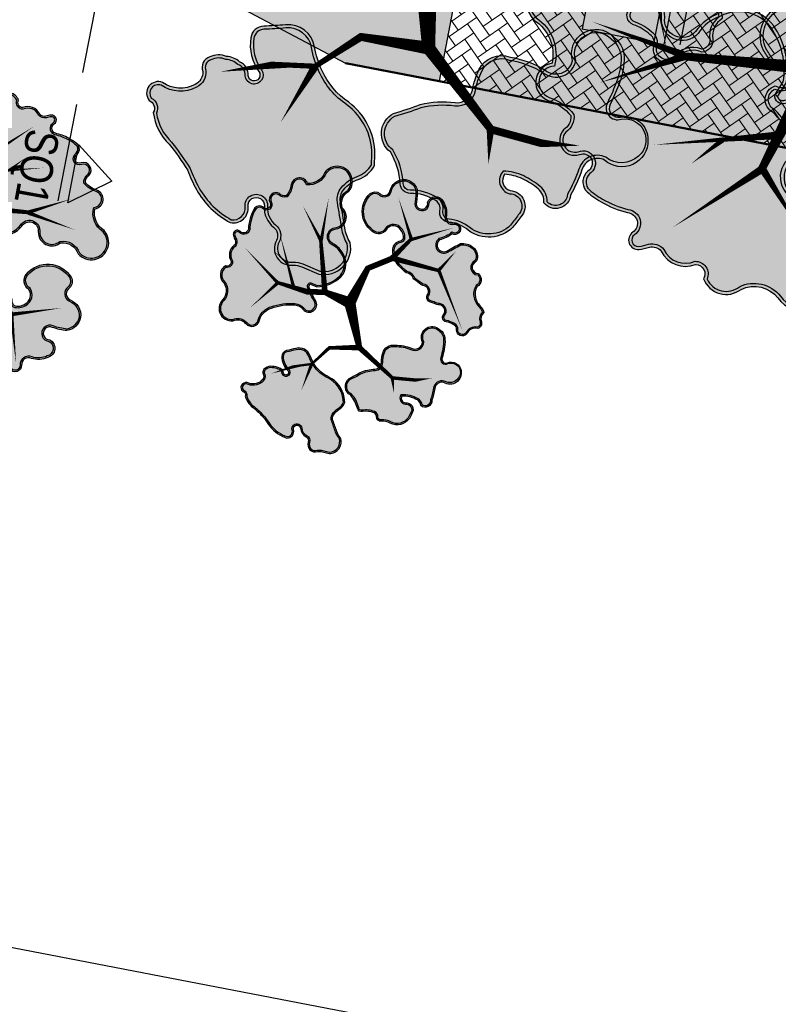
# Model space of a CAD drawing. Header units: metres. Extents: x -499360 to 60282433, y -11592314 to 5708004.
# Tile 72 of 128: x 32353411 to 32353440, y 5707833 to 5707871. Entities that reach past the tile are written whole.
import ezdxf

# ---------------------------------------------------------------- set-up
doc = ezdxf.new("R2010")
doc.units = ezdxf.units.M
doc.header["$LTSCALE"] = 0.75
doc.linetypes.add('10414948$0$GESTRICHELTX2', pattern=[1.5, 1, -0.5])
doc.layers.get('0').update_dxf_attribs({"linetype": 'CONTINUOUS'})
doc.layers.get('DEFPOINTS').update_dxf_attribs({"linetype": 'CONTINUOUS'})
for name, color, linetype, transparency in [('10414944$0$PF-Krone', 33, 'CONTINUOUS', 0.7), ('10414944$0$PF-Krone_SOL', 70, 'CONTINUOUS', 0.7), ('10414944$0$ST-Baum', 7, 'CONTINUOUS', 0.7)]:
    doc.layers.add(name, color=color, linetype=linetype, transparency=transparency)
doc.layers.add('10414944$0$PF-Stamm', color=7, linetype='CONTINUOUS', true_color=0x5f5144, transparency=0.7)
doc.layers.add('10414948$0$_Hilfslayer', color=6, linetype='CONTINUOUS', plot=False)
for name, color, linetype in [('10414948$0$BW-SCHNITTLIN', 7, 'CONTINUOUS'), ('10414948$0$SCHNITTLINIE', 3, '10414948$0$GESTRICHELTX2'), ('10414948$0$ST-LIN-Fahrbahn', 2, 'CONTINUOUS'), ('10414948$0$ST-LIN-Gehweg', 2, 'CONTINUOUS'), ('10414948$0$ST-TXT50', 7, 'CONTINUOUS')]:
    doc.layers.add(name, color=color, linetype=linetype)
for name, color, linetype, lineweight, true_color in [('10414949$0$ST-Gehweg-Sol', 7, 'CONTINUOUS', 0, 0xffd7a8), ('10414949$0$ST-Grünfläche-Sol', 7, 'CONTINUOUS', 0, 0xc3e788), ('10414949$0$ST-Mischfläche-Sol', 7, 'CONTINUOUS', 0, 0x636466)]:
    doc.layers.add(name, color=color, linetype=linetype, lineweight=lineweight, true_color=true_color)
doc.styles.add('10414948$0$ARIAL NARROW', font='ARIALN.TTF')

# ---------------------------------------------------------------- blocks, each defined once
blk = doc.blocks.new('19-A2-A0')
at = {"layer": 'DEFPOINTS'}
blk.add_lwpolyline([(-489.15, -204.65), (489.1499999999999, -204.65), (489.1499999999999, 204.6499999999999), (-489.15, 204.65)], close=True, dxfattribs=at)
blk = doc.blocks.new('10414949')
at = {"layer": '10414949$0$ST-Gehweg-Sol'}
h = blk.add_hatch(color=256, dxfattribs=at)
h.dxf.hatch_style = 1
edge = h.paths.add_edge_path()
edge.add_line((32353427.59648218, 5707871.753954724), (32353424.02340725, 5707872.441057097))
edge.add_line((32353424.02340725, 5707872.441057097), (32353421.10797241, 5707874.529178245))
edge.add_line((32353421.10797241, 5707874.529178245), (32353401.46781552, 5707878.305980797))
edge.add_line((32353401.46781552, 5707878.305980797), (32353376.77585437, 5707883.054245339))
edge.add_arc((32353384.64821919, 5707923.727992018), 41.42858670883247, 251.43484550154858, 259.0459010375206, ccw=False)
edge.add_line((32353371.45806779, 5707884.455257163), (32353357.3443661, 5707889.535064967))
edge.add_arc((32353341.76150366, 5707846.239751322), 46.01423459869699, 70.20516610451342, 79.11490516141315)
edge.add_line((32353350.45083106, 5707891.426091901), (32353345.0110586, 5707892.472159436))
edge.add_line((32353345.0110586, 5707892.472159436), (32353344.08448183, 5707895.450721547))
edge.add_line((32353344.08448183, 5707895.450721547), (32353340.16145952, 5707896.205117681))
edge.add_line((32353340.16145952, 5707896.205117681), (32353338.19125497, 5707893.783606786))
edge.add_line((32353338.19125497, 5707893.783606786), (32353327.82400741, 5707895.77722714))
edge.add_arc((32353331.31926417, 5707893.832187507), 3.999999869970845, 150.9049477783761, 171.2987165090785)
edge.add_line((32353327.3653023, 5707894.437319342), (32353327.164, 5707893.122))
edge.add_line((32353327.164, 5707893.122), (32353349.9315211, 5707888.725570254))
edge.add_arc((32353341.76150366, 5707846.239751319), 43.26423460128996, 70.20516610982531, 79.11490516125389, ccw=False)
edge.add_line((32353356.41307012, 5707886.947558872), (32353368.16830992, 5707882.716609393))
edge.add_arc((32353383.40769874, 5707925.057618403), 45.00000017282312, 250.2051661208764, 259.1148969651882)
edge.add_line((32353374.90989302, 5707880.867265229), (32353417.43717549, 5707872.689268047))
edge.add_line((32353417.43717549, 5707872.689268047), (32353423.45688698, 5707869.495033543))
edge.add_line((32353423.45688698, 5707869.495033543), (32353427.02996182, 5707868.807931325))
edge.add_line((32353427.02996182, 5707868.807931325), (32353427.59648218, 5707871.753954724))
at = {"layer": '10414949$0$ST-Grünfläche-Sol'}
h = blk.add_hatch(color=256, dxfattribs=at)
h.dxf.hatch_style = 1
h.paths.add_polyline_path([(32353433.26188212, 5707874.737785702), (32353432.50652171, 5707870.809754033), (32353435.63697267, 5707870.207768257), (32353436.3923334, 5707874.135799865)])
at = {"layer": '10414949$0$ST-Mischfläche-Sol'}
h = blk.add_hatch(dxfattribs=at)
h.set_pattern_fill('AR-HBONE', color=256, scale=0.004200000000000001, angle=170)
h.set_pattern_definition([(215, (0, 0), (-0.1047920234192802, -0.594305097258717), [1.28016, -0.42672]), (305, (-0.3495483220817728, -0.2447563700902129), (-0.1047920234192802, -0.594305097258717), [1.28016, -0.42672])])
h.paths.add_polyline_path([(32353447.61529429, 5707864.849372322), (32353427.02996182, 5707868.807931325), (32353431.84538498, 5707893.849131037), (32353452.4307172, 5707889.890570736)])
h.paths.add_polyline_path([(32353434.6781829, 5707882.102844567), (32353434.11166252, 5707879.156821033), (32353437.2421138, 5707878.554835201), (32353437.80863418, 5707881.500858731)], flags=16)
h.paths.add_polyline_path([(32353435.97173776, 5707888.829598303), (32353435.52796347, 5707886.521879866), (32353438.65841474, 5707885.919894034), (32353439.10218904, 5707888.227612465)], flags=16)
h.paths.add_polyline_path([(32353443.76485553, 5707884.937925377), (32353444.20862983, 5707887.24564381), (32353446.73699164, 5707886.759439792), (32353446.29321734, 5707884.451721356)], flags=16)
h.paths.add_polyline_path([(32353442.34855459, 5707877.572866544), (32353442.91507497, 5707880.518890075), (32353445.44343677, 5707880.032686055), (32353444.87691639, 5707877.086662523)], flags=16)
h.paths.add_polyline_path([(32353441.50103753, 5707873.165601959), (32353444.02939933, 5707872.679397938), (32353443.27177572, 5707868.739596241), (32353440.74341374, 5707869.225800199)], flags=16)
h.paths.add_polyline_path([(32353433.26188212, 5707874.737785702), (32353432.50652171, 5707870.809754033), (32353435.63697267, 5707870.207768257), (32353436.3923334, 5707874.135799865)], flags=16)
at = {"layer": '10414949$0$ST-Gehweg-Sol', "flags": 128}
blk.add_lwpolyline([(32353427.59648218, 5707871.753954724), (32353424.02340725, 5707872.441057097), (32353421.10797241, 5707874.529178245), (32353401.46781552, 5707878.305980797), (32353376.77585437, 5707883.054245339, -0.03322170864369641), (32353371.45806779, 5707884.455257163), (32353357.3443661, 5707889.535064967, 0.0388956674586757), (32353350.45083106, 5707891.426091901), (32353345.0110586, 5707892.472159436), (32353344.08448183, 5707895.450721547), (32353340.16145952, 5707896.205117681), (32353338.19125497, 5707893.783606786), (32353327.82400741, 5707895.77722714, 0.08922021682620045), (32353327.3653023, 5707894.437319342), (32353327.164, 5707893.122), (32353349.9315211, 5707888.725570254, -0.03889566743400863), (32353356.41307012, 5707886.947558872), (32353368.16830992, 5707882.716609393, 0.03889563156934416), (32353374.90989302, 5707880.867265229), (32353417.43717549, 5707872.689268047), (32353423.45688698, 5707869.495033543), (32353427.02996182, 5707868.807931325)], format="xyb", close=True, dxfattribs=at)
blk.add_lwpolyline([(32353447.61529429, 5707864.84937232), (32353447.61529429, 5707864.849372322), (32353427.02996182, 5707868.807931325), (32353431.84538498, 5707893.849131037), (32353452.4307172, 5707889.890570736)], close=True, dxfattribs=at)
at = {"layer": '10414949$0$ST-Grünfläche-Sol', "flags": 128}
blk.add_lwpolyline([(32353433.26188212, 5707874.737785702), (32353432.50652171, 5707870.809754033), (32353435.63697267, 5707870.207768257), (32353436.3923334, 5707874.135799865)], close=True, dxfattribs=at)
blk = doc.blocks.new('10414948$0$schnittl2')
at = {"layer": '10414948$0$SCHNITTLINIE', "linetype": 'Continuous'}
for p, q in [((26.00000000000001, 1.5), (30.50000000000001, 7.5)), ((30.50000000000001, 7.5), (35.00000000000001, 1.5)), ((15.00000000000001, 0), (0, 0)), ((35.00000000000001, 0), (20.00000000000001, 0)), ((35.00000000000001, 1.5), (26.00000000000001, 1.5))]:
    blk.add_line(p, q, dxfattribs=at)
at = {"layer": '10414948$0$SCHNITTLINIE', "linetype": 'Continuous', "const_width": 0.01, "flags": 128}
blk.add_lwpolyline([(17.505, 0, -1), (17.495, 0, -1)], format="xyb", close=True, dxfattribs=at)
blk = doc.blocks.new('10414948')
at = {"layer": '10414948$0$_Hilfslayer'}
for p, q in [((32353439.21616783, 5707890.938519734), (32353435.26269767, 5707870.379654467)), ((32353440.19817568, 5707890.749679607), (32353436.24470552, 5707870.19081434))]:
    blk.add_line(p, q, dxfattribs=at)
at = {"layer": '10414948$0$_Hilfslayer', "flags": 128}
blk.add_lwpolyline([(32353427.59648218, 5707871.753954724), (32353427.02996182, 5707868.807931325)], dxfattribs=at)
at = {"layer": '10414948$0$ST-LIN-Fahrbahn'}
blk.add_line((32353417.43717549, 5707872.689268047), (32353423.45688698, 5707869.495033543), dxfattribs=at)
at = {"layer": '10414948$0$ST-LIN-Fahrbahn', "flags": 128}
blk.add_lwpolyline([(32353433.26188212, 5707874.737785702), (32353432.50652171, 5707870.809754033), (32353435.63697267, 5707870.207768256), (32353436.39233322, 5707874.135799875)], dxfattribs=at)
at = {"layer": '10414948$0$ST-LIN-Gehweg', "lineweight": 50, "flags": 128}
blk.add_lwpolyline([(32353423.45688698, 5707869.495033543), (32353451.51752318, 5707864.098973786)], dxfattribs=at)
at = {"layer": '10414948$0$BW-SCHNITTLIN', "xscale": 0.25, "yscale": 0.25, "zscale": 0.5, "rotation": 259.1148942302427}
blk.add_blockref('10414948$0$schnittl2', (32353414.1168342, 5707872.818608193), dxfattribs=at)
at = {"layer": '10414948$0$ST-TXT50', "insert": (32353412.52326009, 5707866.814702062), "char_height": 1.25, "attachment_point": 1, "rotation": 259.77460849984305, "style": '10414948$0$ARIAL NARROW'}
blk.add_mtext_dynamic_manual_height_columns('SQ1', width=2.988563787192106, gutter_width=1.25, heights=[0.6630857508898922], dxfattribs=at)
blk = doc.blocks.new('10414944$0$PF-BAUM_12')
at = {"layer": '10414944$0$PF-Krone_SOL', "transparency": 33554457}
h = blk.add_hatch(color=256, dxfattribs=at)
h.dxf.hatch_style = 1
h.set_gradient(color1=(88, 186, 72), color2=(175, 217, 170), tint=1, name='INVSPHERICAL')
edge = h.paths.add_edge_path()
edge.add_arc((-1.275830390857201, 1.399382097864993), 0.5409778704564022, 250.2469540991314, 303.4279495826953)
edge.add_arc((-0.5984433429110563, 0.4187938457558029), 0.6510505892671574, 94.36910483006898, 125.6408546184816, ccw=False)
edge.add_arc((-0.587127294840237, 0.2706846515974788), 0.7995914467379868, 79.90603873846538, 94.36910483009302, ccw=False)
edge.add_arc((-0.4073649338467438, 1.280481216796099), 0.2260808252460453, 259.9060387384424, 345.036763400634)
edge.add_arc((3.355624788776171, 0.2747785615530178), 3.668983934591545, 162.1844054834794, 165.0367634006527, ccw=False)
edge.add_arc((-0.2456361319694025, 1.432098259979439), 0.1136697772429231, 342.1844054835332, 421.4180956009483)
edge.add_arc((-0.3771698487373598, 1.19066696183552), 0.3886064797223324, 61.41809560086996, 105.4179101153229)
edge.add_arc((-0.4936066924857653, 1.612872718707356), 0.04936068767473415, 76.8677145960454, 285.41791011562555, ccw=False)
edge.add_arc((-0.4341673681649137, 1.767018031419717), 0.1165230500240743, 245.5522695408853, 317.881899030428)
edge.add_arc((-0.4413423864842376, 1.854276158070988), 0.1900562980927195, 299.5067279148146, 335.7073154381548)
edge.add_arc((-0.3904004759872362, 1.888891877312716), 0.1663692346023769, 317.3095623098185, 366.5168461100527)
edge.add_arc((-0.3153293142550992, 1.913845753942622), 0.09042715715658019, 356.149970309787, 452.3298293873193)
edge.add_arc((-0.2836797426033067, 2.114347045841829), 0.115674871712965, 186.3954916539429, 252.218544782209, ccw=False)
edge.add_arc((-0.1459217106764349, 2.139917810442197), 0.2556222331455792, 124.29676579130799, 188.6524407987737, ccw=False)
edge.add_arc((-0.3624160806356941, 2.415849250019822), 0.09717537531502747, 318.212910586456, 468.939619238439)
edge.add_arc((-0.4454785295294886, 2.554862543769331), 0.06980565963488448, 219.6884793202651, 317.5680266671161, ccw=False)
edge.add_arc((-0.5986654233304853, 2.082493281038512), 0.439202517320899, 76.91022463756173, 116.5449462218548)
edge.add_arc((-1.495104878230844, 4.557210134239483), 2.19639944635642, 281.76109639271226, 288.5889336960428, ccw=False)
edge.add_arc((-1.011380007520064, 0.8577594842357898), 1.549581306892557, 91.33232178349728, 98.00209096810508)
edge.add_arc((-1.110200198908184, 1.690989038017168), 0.7109395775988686, 99.46380088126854, 131.7621549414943)
edge.add_arc((-1.477296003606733, 2.155428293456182), 0.1251505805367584, 148.2467478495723, 256.0758048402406)
edge.add_arc((-1.523772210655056, 1.967966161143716), 0.06798690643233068, -114.95558517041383, 76.07580484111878, ccw=False)
edge.add_arc((-1.636922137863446, 1.724823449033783), 0.2001945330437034, 65.04441483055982, 122.1083113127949)
edge.add_arc((-1.789896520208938, 1.968606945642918), 0.08761018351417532, 221.6313549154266, 302.10831131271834, ccw=False)
edge.add_arc((-1.960268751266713, 1.817176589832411), 0.1403324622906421, 41.63135491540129, 166.8647619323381)
edge.add_arc((-2.344888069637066, 1.951900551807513), 0.2684363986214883, 321.9494812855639, 337.47522959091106, ccw=False)
edge.add_line((-2.1335031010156, 1.78644815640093), (-2.24070044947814, 1.672145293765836))
edge.add_arc((-2.050168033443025, 1.55746642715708), 0.2223822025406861, 148.9568377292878, 261.8330409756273)
edge.add_arc((-2.014945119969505, 1.023902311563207), 0.3204793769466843, 78.77175414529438, 102.03339601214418, ccw=False)
edge.add_arc((0.8411733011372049, 15.41112581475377), 14.34749978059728, 258.7717541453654, 259.659480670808)
edge.add_arc((-1.756767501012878, 1.172825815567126), 0.1258717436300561, 30.356045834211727, 79.65948067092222, ccw=False)
edge.add_arc((-1.887098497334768, 1.096495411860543), 0.2769098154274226, -0.4934409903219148, 30.356045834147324, ccw=False)
edge.add_arc((-1.360198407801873, 1.091957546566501), 0.2500098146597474, 179.5065590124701, 221.3188039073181)
edge.add_line((-1.547967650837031, 0.9268890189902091), (-1.458662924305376, 0.8902364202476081))
edge = h.paths.add_edge_path()
edge.add_arc((-2.059481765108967, -1.084874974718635), 0.2169261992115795, 117.743017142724, 251.4279173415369, ccw=False)
edge.add_arc((-2.253533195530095, -0.7960594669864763), 0.1343037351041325, 313.8670810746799, 413.8728587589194)
edge.add_arc((-1.138115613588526, 0.5381594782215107), 1.605061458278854, 221.5239991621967, 229.7889853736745, ccw=False)
edge.add_arc((-2.284347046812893, -0.4136953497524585), 0.1251460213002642, 108.7980098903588, 243.7028881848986, ccw=False)
edge.add_arc((-2.265693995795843, -0.1709504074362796), 0.1375594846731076, 244.6114760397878, 299.8242441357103)
edge.add_arc((-2.492195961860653, 0.2241565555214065), 0.5929852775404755, 299.8242441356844, 314.8751988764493)
edge.add_arc((-2.363394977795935, 0.09479323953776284), 0.4104351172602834, 314.8751988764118, 336.5606790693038)
edge.add_arc((-2.060380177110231, -0.1191084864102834), 0.08929884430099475, 34.5470326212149, 142.2333231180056)
edge.add_arc((-2.250865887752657, -0.01744387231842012), 0.1287676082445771, 205.9400492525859, 338.60503773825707, ccw=False)
edge.add_arc((-1.108164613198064, 0.8263883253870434), 1.547287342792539, 211.5442282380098, 215.5748454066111, ccw=False)
edge.add_arc((-2.164689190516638, 0.135857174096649), 0.2878534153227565, 123.29343593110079, 204.4063149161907, ccw=False)
edge.add_arc((-2.467457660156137, 0.6266363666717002), 0.2890336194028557, 300.0552099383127, 335.4000582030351)
edge.add_arc((-2.130212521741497, 0.4722339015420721), 0.0818766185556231, 58.400233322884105, 155.4000582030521, ccw=False)
edge.add_arc((-2.045506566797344, 0.6099227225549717), 0.07978138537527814, 238.4002333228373, 306.4203699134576)
edge.add_arc((-2.216338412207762, 0.8414610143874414), 0.3675199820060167, 306.4203699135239, 341.4929146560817)
edge.add_arc((-1.788351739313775, 0.6981998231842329), 0.0838073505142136, 72.42881272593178, 161.4929146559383, ccw=False)
edge.add_arc((-1.597036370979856, 1.302356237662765), 0.5499169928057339, 252.4288127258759, 281.6379014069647)
edge.add_arc((-1.383265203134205, 0.6006349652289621), 0.1928224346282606, 8.247918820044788, 122.2309709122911, ccw=False)
edge.add_arc((1.431251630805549, 0.4423670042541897), 2.630268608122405, 175.9464692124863, 181.0703957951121)
edge.add_arc((-2.00401799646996, 0.487025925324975), 0.8109027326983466, 332.6061259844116, 353.35791097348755, ccw=False)
edge.add_arc((-1.169561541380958, 0.05459796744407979), 0.1289438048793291, 152.6061259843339, 239.8128226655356)
edge.add_arc((-1.570920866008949, -0.6353615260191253), 0.6692625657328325, 44.463168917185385, 59.81282266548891, ccw=False)
edge.add_arc((-1.241688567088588, -0.3122416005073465), 0.207959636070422, -40.16628795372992, 44.46316891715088, ccw=False)
edge.add_arc((-1.796536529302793, -0.0424845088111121), 0.8201163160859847, 308.5292996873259, 330.4961341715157, ccw=False)
edge.add_arc((-1.213439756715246, -0.8062843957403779), 0.1419798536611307, 120.5815233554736, 237.1739812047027)
edge.add_arc((-1.303262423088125, -1.129719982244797), 0.2045314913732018, -64.49100201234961, 86.39601769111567, ccw=False)
edge.add_arc((-1.343038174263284, -1.111542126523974), 0.2397159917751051, 240.4754072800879, 302.2335774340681, ccw=False)
edge.add_arc((-1.212496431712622, -0.7917876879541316), 0.5839379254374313, 226.3664527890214, 244.7951840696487, ccw=False)
edge.add_arc((-0.7205358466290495, -0.1507537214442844), 1.390051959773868, 222.9429445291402, 229.9249013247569, ccw=False)
edge.add_arc((-1.793739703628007, -1.149493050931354), 0.07597900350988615, 42.91905236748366, 173.4992252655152)
edge.add_arc((-2.057999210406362, -1.113256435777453), 0.1907810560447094, 248.2895516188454, 351.67143994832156, ccw=False)
edge = h.paths.add_edge_path()
edge.add_arc((1.205929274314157, -0.03808187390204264), 0.6648786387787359, 150.7733560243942, 194.5557528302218)
edge.add_arc((0.9110323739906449, -0.09418379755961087), 0.3658840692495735, 197.6598679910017, 276.7526309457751)
edge.add_arc((0.952501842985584, -0.04416556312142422), 0.413367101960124, 270.2151576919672, 305.5241216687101)
edge.add_arc((1.263719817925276, -0.5120154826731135), 0.1493904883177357, -27.722531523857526, 118.39088184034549, ccw=False)
edge.add_arc((1.610601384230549, -0.6627295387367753), 0.2294921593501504, 159.2734788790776, 288.7974055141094)
edge.add_arc((1.626703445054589, -1.144600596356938), 0.2708678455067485, -1.0830160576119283, 77.66915394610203, ccw=False)
edge.add_arc((2.168692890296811, -1.047722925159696), 0.2897181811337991, 200.6131926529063, 382.9337083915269)
edge.add_arc((2.707215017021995, -0.7256574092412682), 0.3428939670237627, 147.8226503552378, 217.5909619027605, ccw=False)
edge.add_arc((2.446820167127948, -0.3829052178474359), 0.16290167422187, 259.4479773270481, 409.1515361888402)
edge.add_arc((2.798913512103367, 0.06172643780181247), 0.4044681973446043, 199.717331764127, 232.6211177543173, ccw=False)
edge.add_arc((2.5485255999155, -0.1163427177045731), 0.1368451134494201, 103.25926930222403, 162.2981442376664, ccw=False)
edge.add_arc((2.458370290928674, 0.1298676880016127), 0.1273804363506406, 297.4751888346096, 447.5020763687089)
edge.add_arc((2.459664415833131, 0.3352758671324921), 0.07826466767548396, 98.81568539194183, 273.1183725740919, ccw=False)
edge.add_arc((2.400049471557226, 0.524655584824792), 0.1217398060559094, 293.0270260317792, 374.9290756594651)
edge.add_arc((2.024496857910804, 0.3265849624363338), 0.543938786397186, 24.94830871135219, 42.11834572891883)
edge.add_arc((1.777536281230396, 0.1571253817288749), 0.8417226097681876, 39.39936629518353, 55.74996385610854)
edge.add_arc((2.28871862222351, 0.9353909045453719), 0.09061071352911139, 104.71311163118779, 245.5829301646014, ccw=False)
edge.add_arc((2.245471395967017, 1.100085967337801), 0.0796678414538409, 284.7131116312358, 435.2868883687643)
edge.add_arc((2.178622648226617, 0.8455110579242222), 0.3428733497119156, 75.2868883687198, 90.15444429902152)
edge.add_arc((2.192026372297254, 1.29077250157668), 0.1033869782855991, 200.5438286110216, 262.03398358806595, ccw=False)
edge.add_arc((1.870840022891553, 1.232273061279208), 0.2254717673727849, 5.655231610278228, 92.28552345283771)
edge.add_arc((1.892300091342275, 1.532989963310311), 0.08133979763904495, 129.4673444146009, 248.01420052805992, ccw=False)
edge.add_arc((1.637745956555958, 1.592450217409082), 0.2028788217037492, 0.9413307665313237, 108.0270818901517)
edge.add_arc((1.551550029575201, 2.041084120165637), 0.2567838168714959, 198.8037610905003, 275.2310876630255, ccw=False)
edge.add_arc((1.081010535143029, 1.905345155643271), 0.2335470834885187, 13.10922937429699, 167.2287665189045)
edge.add_arc((0.667106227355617, 1.999163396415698), 0.1908567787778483, 279.3002843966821, 347.2287665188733, ccw=False)
edge.add_arc((0.7224061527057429, 1.661477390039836), 0.1513272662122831, 99.30028439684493, 228.8091673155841)
edge.add_arc((0.4651874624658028, 1.367563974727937), 0.2392448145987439, 21.174439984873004, 48.80916731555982, ccw=False)
edge.add_arc((0.3242069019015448, 1.312953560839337), 0.3904328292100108, -10.785665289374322, 21.17443998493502, ccw=False)
edge.add_arc((-0.3793027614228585, 1.446972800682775), 1.106594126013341, 325.74486024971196, 349.2143347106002, ccw=False)
edge.add_arc((0.3557932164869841, 0.9463672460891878), 0.217228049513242, 278.26632049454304, 325.74486024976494, ccw=False)
edge.add_arc((0.4080198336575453, 0.5868876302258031), 0.1460255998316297, 98.26632049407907, 271.6730814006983)
edge.add_arc((0.4513693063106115, -0.8972217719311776), 1.338716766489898, 79.76747323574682, 91.6730814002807, ccw=False)
edge.add_arc((0.6891909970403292, 0.3778839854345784), 0.04231861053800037, -16.432465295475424, 90.01007423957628, ccw=False)
edge.add_line((0.7297810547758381, 0.3659126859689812), (0.6256929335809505, 0.2865554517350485))
edge = h.paths.add_edge_path()
edge.add_arc((-1.555223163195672, -2.256860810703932), 0.1724464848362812, 12.61889715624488, 77.74548789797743)
edge.add_arc((-1.497699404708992, -1.992023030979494), 0.0985664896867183, 164.1816184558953, 257.7454878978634, ccw=False)
edge.add_arc((-1.721456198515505, -1.839061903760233), 0.1803346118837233, 315.6357971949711, 396.2246867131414)
edge.add_arc((-1.472164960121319, -1.696410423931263), 0.1099059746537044, 56.01674859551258, 199.1656324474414, ccw=False)
edge.add_arc((-1.356177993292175, -1.537461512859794), 0.08703497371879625, 231.184356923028, 306.6089972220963)
edge.add_arc((-1.496832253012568, -1.247567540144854), 0.4080502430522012, 298.157499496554, 320.4217660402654)
edge.add_arc((-1.11798689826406, -1.560733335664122), 0.08347454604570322, 20.653440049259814, 140.4217660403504, ccw=False)
edge.add_arc((-0.9321149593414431, -1.490670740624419), 0.1151636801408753, 200.653440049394, 324.1571524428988)
edge.add_arc((-0.5981400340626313, -1.731920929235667), 0.2968325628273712, 125.84330849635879, 144.1571524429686, ccw=False)
edge.add_arc((-1.130664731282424, -0.9947323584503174), 0.6125790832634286, 305.8433084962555, 313.7682870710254)
edge.add_arc((-0.6401686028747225, -1.506784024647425), 0.09649309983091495, 35.28302061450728, 133.7682870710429, ccw=False)
edge.add_arc((-0.4572847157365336, -1.411362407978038), 0.1114227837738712, 200.8652948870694, 329.8016618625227)
edge.add_arc((5.964283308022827, -14.91256498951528), 14.85870977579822, 114.5641547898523, 115.1946115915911, ccw=False)
edge.add_arc((-0.1457535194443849, -1.53409145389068), 0.1510899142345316, 81.99943588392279, 116.2838084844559, ccw=False)
edge.add_arc((-0.129520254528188, -1.215296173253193), 0.1692439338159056, 271.623806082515, 322.4572965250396)
edge.add_arc((0.4219089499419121, -2.358237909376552), 1.120399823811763, 101.73913672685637, 111.8636470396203, ccw=False)
edge.add_arc((0.2816683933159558, -1.70446625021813), 0.4517900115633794, 61.04925684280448, 101.19463553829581, ccw=False)
edge.add_arc((0.4292618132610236, -1.46198264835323), 0.1685760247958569, -13.329732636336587, 65.05412811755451, ccw=False)
edge.add_arc((0.7010017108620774, -1.543810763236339), 0.1159577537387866, 158.2536660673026, 207.0243362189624)
edge.add_arc((0.7266853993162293, -1.435719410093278), 0.2061208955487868, 231.262642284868, 284.3776458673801)
edge.add_arc((0.7593609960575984, -1.468039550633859), 0.1683652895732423, 276.3106959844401, 373.1888080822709)
edge.add_arc((1.062288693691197, -1.322645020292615), 0.175404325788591, 121.90959285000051, 217.5827224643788, ccw=False)
edge.add_arc((1.200896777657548, -1.578616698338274), 0.4662936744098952, 12.496320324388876, 119.7416173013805, ccw=False)
edge.add_arc((1.506231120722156, -1.497401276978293), 0.1511990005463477, -66.22516994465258, 7.478724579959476, ccw=False)
edge.add_arc((1.590651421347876, -1.74789974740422), 0.114559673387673, 101.819637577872, 224.4343109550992)
edge.add_arc((1.323807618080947, -2.03664429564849), 0.2788018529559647, -26.98815304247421, 48.416980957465, ccw=False)
edge.add_arc((1.336519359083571, -2.02291467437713), 0.2742964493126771, 258.990857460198, 329.2485978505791, ccw=False)
edge.add_arc((1.66179977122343, -1.475713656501), 0.899565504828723, 229.3858036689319, 245.17635397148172, ccw=False)
edge.add_arc((0.9994391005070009, -2.236995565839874), 0.1097420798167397, 45.60372013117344, 249.2447767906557)
edge.add_arc((0.8450705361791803, -2.446470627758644), 0.1573317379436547, -95.43504692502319, 42.77878194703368, ccw=False)
edge.add_arc((0.8006672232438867, -2.220340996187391), 0.3838892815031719, 232.7999714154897, 274.407434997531, ccw=False)
edge.add_arc((0.4866273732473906, -2.606367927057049), 0.1146907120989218, 44.40200116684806, 165.1103036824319)
edge.add_arc((0.2716337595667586, -2.538690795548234), 0.1109403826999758, 123.3851654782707, 339.8556773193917, ccw=False)
edge.add_arc((0.9022259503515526, -2.367494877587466), 0.6960862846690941, 164.2603500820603, 186.4803302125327, ccw=False)
edge.add_arc((0.1063747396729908, -2.200784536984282), 0.1277932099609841, 9.965197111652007, 176.719202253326)
edge.add_arc((-48.31590581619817, -1.449866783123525), 48.30042117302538, 358.76612727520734, 359.11787380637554, ccw=False)
edge.add_arc((-0.3151971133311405, -2.36688031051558), 0.3136623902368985, 290.4728574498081, 336.89978386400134, ccw=False)
edge.add_arc((-0.2908299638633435, -2.456150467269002), 0.221667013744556, 213.8839286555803, 292.643387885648, ccw=False)
edge.add_arc((-0.5921851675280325, -2.559347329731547), 0.1190918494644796, 350.1440179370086, 508.4433663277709)
edge.add_arc((-0.7458082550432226, -2.355904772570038), 0.1504419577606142, 180.1485714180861, 290.27907681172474, ccw=False)
edge.add_arc((-1.124075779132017, -2.47034283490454), 0.254777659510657, 26.59218980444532, 75.66559330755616)
edge.add_arc((-1.166043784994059, -2.634577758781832), 0.4242899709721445, 75.66559330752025, 104.334406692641)
edge.add_arc((-1.321724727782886, -2.025345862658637), 0.2045184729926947, 251.4046212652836, 284.3344066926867, ccw=False)
at = {"layer": '10414944$0$PF-Krone'}
for points in [[(-1.458662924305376, 0.8902364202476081, 0.236302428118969), (-0.9778122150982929, 0.9478932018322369, -0.1373019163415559), (-0.6480412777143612, 1.067952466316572, -0.0631909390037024), (-0.4469885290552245, 1.057899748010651, 0.3895355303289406), (-0.1889501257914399, 1.222107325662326, -0.0124464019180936), (-0.1374172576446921, 1.397320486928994, 0.3601882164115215), (-0.1912548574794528, 1.53191556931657, 0.1943794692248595), (-0.4804837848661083, 1.565288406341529, -1.286294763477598), (-0.4823919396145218, 1.660942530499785, 0.3265105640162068), (-0.3477347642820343, 1.688870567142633, 0.1592817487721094), (-0.2681144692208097, 1.776087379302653, 0.2180685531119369), (-0.2251062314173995, 1.907774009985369, 0.4461693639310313), (-0.3190053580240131, 2.00419816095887, -0.2953738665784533), (-0.3986347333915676, 2.101461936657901, -0.2884256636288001), (-0.2899595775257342, 2.351095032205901, 0.7723771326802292), (-0.3939564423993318, 2.507763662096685, -0.4550916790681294), (-0.4991959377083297, 2.510283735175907, 0.174684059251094), (-0.7949449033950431, 2.475396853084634, -0.029800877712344), (-1.047409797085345, 2.406921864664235, 0.0291105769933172), (-1.227096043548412, 2.392252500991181, 0.1418686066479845), (-1.583714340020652, 2.221290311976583, 0.5085862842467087), (-1.507411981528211, 2.033955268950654, -1.101217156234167), (-1.552456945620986, 1.906326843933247, 0.2542644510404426), (-1.743329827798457, 1.89439719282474, -0.3663288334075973), (-1.855379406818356, 1.910404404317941, 0.608209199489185), (-2.096929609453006, 1.849067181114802, -0.0678476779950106), (-2.1335031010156, 1.78644815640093, 2.948877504e-07), (-2.24070044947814, 1.672145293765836, 0.5366234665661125), (-2.081759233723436, 1.33733955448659, -0.1018480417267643), (-1.952542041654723, 1.338247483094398, 0.0038734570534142), (-1.734173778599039, 1.296653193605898, -0.2185080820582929), (-1.648152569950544, 1.236437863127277, -0.135425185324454), (-1.61019895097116, 1.094110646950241, 0.1844917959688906), (-1.547967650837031, 0.9268890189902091)], [(-1.449331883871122, 0.914521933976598, 0.2357563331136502), (-0.9925507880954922, 0.9693299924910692, -0.1371087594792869), (-0.650022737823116, 1.093886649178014, -0.0631909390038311), (-0.4424299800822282, 1.08350692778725, 0.3895355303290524), (-0.2140779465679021, 1.228823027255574, -0.0124464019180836), (-0.1621797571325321, 1.40527829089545, 0.3601882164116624), (-0.2036983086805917, 1.509075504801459, 0.1943794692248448), (-0.4735688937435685, 1.540214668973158, -1.313113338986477), (-0.4735688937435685, 1.685530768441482, 0.3457340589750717), (-0.3643422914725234, 1.709423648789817, 0.1727136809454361), (-0.2901245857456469, 1.790680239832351, 0.2305288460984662), (-0.2512488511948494, 1.907265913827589, 0.4756150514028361), (-0.3219321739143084, 1.977923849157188, -0.3044362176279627), (-0.4244230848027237, 2.098042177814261, -0.2845846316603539), (-0.3074946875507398, 2.370592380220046, 0.7260163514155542), (-0.3801521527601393, 2.484769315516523, -0.4020089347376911), (-0.5127773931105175, 2.486660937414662, 0.1708811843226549), (-0.7849081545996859, 2.45133185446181, -0.030277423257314), (-1.044448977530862, 2.380972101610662, 0.0294428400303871), (-1.223145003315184, 2.366542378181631, 0.1402723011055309), (-1.563430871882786, 2.204516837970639, 0.4972462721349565), (-1.501153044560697, 2.059200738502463, -1.101217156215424), (-1.563430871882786, 1.88274547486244, 0.2542644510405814), (-1.729505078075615, 1.872365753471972, -0.3663288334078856), (-1.874820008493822, 1.893125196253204, 0.6141498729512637), (-2.07203312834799, 1.841226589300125, -0.0708190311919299), (-2.113755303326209, 1.769482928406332, 2.948877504e-07), (-2.219780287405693, 1.656430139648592, 0.525075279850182), (-2.08241276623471, 1.363759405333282, -0.098299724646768), (-1.947477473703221, 1.363759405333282, 0.003873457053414), (-1.729505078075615, 1.322240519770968, -0.2185080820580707), (-1.625708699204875, 1.249582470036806, -0.1354251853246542), (-1.584190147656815, 1.093886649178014, 0.177651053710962), (-1.532291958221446, 0.9485705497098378)], [(0.6256929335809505, 0.2865554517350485, 0.1933951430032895), (0.5623908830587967, -0.2051804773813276, 0.3594936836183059), (0.9540541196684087, -0.4575297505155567, 0.1552950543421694), (1.192686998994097, -0.3805930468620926, -0.7407271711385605), (1.3959618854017, -0.5815104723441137, 0.6341537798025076), (1.684548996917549, -0.8799814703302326, -0.3578164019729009), (1.897522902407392, -1.149720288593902, 1.020458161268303), (2.435510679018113, -0.9348296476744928, -0.3141877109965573), (2.416988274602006, -0.5430520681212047, 0.7652739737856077), (2.55336774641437, -0.2596795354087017, -0.1445644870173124), (2.418159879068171, -0.07473305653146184, -0.2634594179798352), (2.517139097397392, 0.01685440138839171, 0.767513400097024), (2.46392193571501, 0.2571270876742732, -0.9514777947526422), (2.447669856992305, 0.4126159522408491, 0.3733976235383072), (2.517680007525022, 0.5560185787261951, 0.0750589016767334), (2.427969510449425, 0.6913852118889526, 0.0714642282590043), (2.251262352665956, 0.8528843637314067, -0.7058787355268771), (2.265705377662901, 1.023030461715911, 0.7713123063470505), (2.265705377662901, 1.17714147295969, 0.0649631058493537), (2.177698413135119, 1.188383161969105, -0.2749303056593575), (2.095214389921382, 1.254491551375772, 0.397090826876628), (1.861848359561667, 1.457565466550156, -0.5689269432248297), (1.840597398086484, 1.595783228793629, 0.5045108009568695), (1.574961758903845, 1.785369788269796, -0.3464145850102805), (1.308471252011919, 1.958315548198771, 0.7962878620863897), (0.8532412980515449, 1.956972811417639, -0.3053894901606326), (0.6979503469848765, 1.810815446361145, 0.634061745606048), (0.6227466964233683, 1.547600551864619, -0.1211670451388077), (0.6882796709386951, 1.453981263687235, -0.1403633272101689), (0.7077423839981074, 1.239889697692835, -0.1027643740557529), (0.5353407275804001, 0.8240941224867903, -0.2101796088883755), (0.387025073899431, 0.7313960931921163, 0.9440570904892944), (0.4122832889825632, 0.4409242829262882, -0.0519947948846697), (0.6891835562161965, 0.4202025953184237, -0.5009948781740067), (0.7297810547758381, 0.3659126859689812)], [(0.6458003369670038, 0.2691786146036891, 0.1909371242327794), (0.5873875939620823, -0.1979556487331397, 0.3601447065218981), (0.9524675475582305, -0.4315228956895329, 0.1572908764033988), (1.178817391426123, -0.3585331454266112, -0.7407515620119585), (1.419770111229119, -0.5921001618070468, 0.643471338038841), (1.682627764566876, -0.853037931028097, -0.3601132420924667), (1.923580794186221, -1.144996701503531, 1.00517388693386), (2.412787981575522, -0.9479245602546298, -0.3257591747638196), (2.405486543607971, -0.5134078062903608, 0.8127912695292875), (2.536915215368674, -0.2798407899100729, -0.1491183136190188), (2.390883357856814, -0.07546930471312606, -0.2723945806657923), (2.507708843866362, 0.04131420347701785, 0.7518353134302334), (2.463899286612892, 0.2310874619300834, -0.9284231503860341), (2.440071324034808, 0.4376929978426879, 0.3586234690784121), (2.493083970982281, 0.5472126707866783, 0.0741969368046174), (2.4082640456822, 0.6743970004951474, 0.0710150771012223), (2.238340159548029, 0.8302132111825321, -0.6982143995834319), (2.259099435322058, 1.04818736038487, 0.7713123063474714), (2.259099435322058, 1.151984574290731, 0.06631508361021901), (2.176062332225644, 1.162364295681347, -0.2867628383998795), (2.069612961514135, 1.248838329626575, 0.4089344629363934), (1.857866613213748, 1.431312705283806, -0.5457838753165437), (1.814057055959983, 1.606487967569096, 0.4897034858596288), (1.580405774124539, 1.759766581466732, -0.3508266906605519), (1.283413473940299, 1.951223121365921, 0.7987006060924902), (0.8786075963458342, 1.951223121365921, -0.305389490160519), (0.7021537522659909, 1.785147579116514, 0.6340617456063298), (0.6398759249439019, 1.567173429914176, -0.1211670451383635), (0.7125333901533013, 1.463376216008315, -0.140363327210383), (0.7332926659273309, 1.235022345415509, -0.1027643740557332), (0.5568388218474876, 0.8094537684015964, -0.2101796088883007), (0.3907646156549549, 0.7056565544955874, 0.9440570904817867), (0.4115238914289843, 0.4669229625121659, -0.0516159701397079), (0.691774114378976, 0.4461635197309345, -0.5326730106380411), (0.7514467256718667, 0.3497238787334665)], [(-2.128572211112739, -1.290504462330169, -0.6599101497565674), (-2.160462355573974, -0.8928856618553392, 0.4663383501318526), (-2.174350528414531, -0.6875809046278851, -0.0360784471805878), (-2.339789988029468, -0.5258898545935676, -0.6675784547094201), (-2.324673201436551, -0.295224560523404, 0.2456826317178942), (-2.19728000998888, -0.2902908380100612, 0.0657667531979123), (-2.073806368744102, -0.1960596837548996, 0.0949041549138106), (-1.986828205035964, -0.0684686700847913, 0.5078024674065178), (-2.130971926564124, -0.06441764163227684, -0.6535406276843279), (-2.366660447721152, -0.07377074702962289, -0.0175886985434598), (-2.426819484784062, 0.01691476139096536, -0.3694791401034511), (-2.322699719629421, 0.3764652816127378, 0.1554554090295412), (-2.20465773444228, 0.5063174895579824, -0.4504662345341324), (-2.087310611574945, 0.541970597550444, 0.3058267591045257), (-1.998139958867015, 0.5457240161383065, 0.1542387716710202), (-1.86782494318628, 0.72480211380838, -0.4094373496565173), (-1.763051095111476, 0.7780969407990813, 0.1281432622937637), (-1.48610388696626, 0.7637444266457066, -0.5428599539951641), (-1.192437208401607, 0.6282966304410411, 0.0223610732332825), (-1.198557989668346, 0.3932313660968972, -0.0907950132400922), (-1.284046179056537, 0.1139256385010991, 0.4000053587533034), (-1.234397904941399, -0.05685942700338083, -0.06707582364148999), (-1.093267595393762, -0.1665761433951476, -0.3870185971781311), (-1.082770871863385, -0.4463772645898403, -0.0961429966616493), (-1.285673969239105, -0.6840530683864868, 0.5576932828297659), (-1.29040559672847, -0.9255929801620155, -0.7734945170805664), (-1.215180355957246, -1.314313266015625, -0.2761885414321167), (-1.461169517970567, -1.320129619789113, -0.0805842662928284), (-1.615438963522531, -1.214423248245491, -0.0304739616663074), (-1.738099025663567, -1.097754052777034, 0.6406349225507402), (-1.869230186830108, -1.140890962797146, -0.4843983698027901)], [(-2.227215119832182, -1.171771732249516, -0.3770349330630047), (-2.141779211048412, -0.9110006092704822, 0.4627582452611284), (-2.158232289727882, -0.6671480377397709, -0.0367926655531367), (-2.323881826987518, -0.504607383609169, -0.6506715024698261), (-2.325133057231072, -0.3233377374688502, 0.2268853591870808), (-2.1843442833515, -0.3128557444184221, 0.0657667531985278), (-2.055454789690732, -0.2144913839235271, 0.102669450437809), (-1.957814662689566, -0.06641701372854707, 0.5607344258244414), (-2.154037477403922, -0.05184492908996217, -0.6723522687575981), (-2.34416146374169, -0.06051485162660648, -0.0176961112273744), (-2.403786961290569, 0.02911284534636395, -0.3669931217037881), (-2.309008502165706, 0.3543383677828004, 0.1548309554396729), (-2.181008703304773, 0.4954901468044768, -0.4504662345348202), (-2.100939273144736, 0.519817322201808, 0.3058267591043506), (-1.982697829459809, 0.5247944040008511, 0.1542387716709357), (-1.843160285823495, 0.7165460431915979, -0.4094373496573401), (-1.770903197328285, 0.7533007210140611, 0.1303299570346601), (-1.476008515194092, 0.7392897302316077, -0.5463726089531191), (-1.218586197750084, 0.6272299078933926, 0.0219199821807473), (-1.22459572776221, 0.3945170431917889, -0.0902379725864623), (-1.307139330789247, 0.1258928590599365, 0.4000053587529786), (-1.247476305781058, -0.07934194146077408, -0.0670758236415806), (-1.111830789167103, -0.1847947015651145, -0.3907620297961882), (-1.104185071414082, -0.4313992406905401, -0.0963887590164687), (-1.30053448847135, -0.6626354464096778, 0.5682633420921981), (-1.298295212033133, -0.9512673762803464, -0.7910607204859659), (-1.227756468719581, -1.291487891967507, -0.2793394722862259), (-1.44918974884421, -1.297020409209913, -0.0813963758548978), (-1.598071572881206, -1.195043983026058, -0.030818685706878), (-1.719784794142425, -1.079253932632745, 0.674461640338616), (-1.887962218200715, -1.140040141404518, -0.7642199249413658)], [(-1.386942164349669, -2.219187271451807, 0.2920727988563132), (-1.518620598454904, -2.088343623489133, -0.4325514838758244), (-1.592533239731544, -1.965154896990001, 0.3668828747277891), (-1.575979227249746, -1.732492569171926, -0.7208837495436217), (-1.41073295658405, -1.605276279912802, 0.3415219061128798), (-1.304274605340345, -1.607326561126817, 0.097452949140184), (-1.182325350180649, -1.507549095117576, -0.5760032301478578), (-1.039877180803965, -1.531290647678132, 0.5979171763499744), (-0.8387602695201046, -1.558106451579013, -0.0800797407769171), (-0.7719564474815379, -1.491302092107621, 0.0345930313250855), (-0.70691708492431, -1.437102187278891, -0.458285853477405), (-0.5614004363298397, -1.4510480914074, 0.6305648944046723), (-0.3609831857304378, -1.467407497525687, -0.0027508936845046), (-0.2126588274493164, -1.398622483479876, -0.1507197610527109), (-0.1247243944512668, -1.384472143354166, 0.2255132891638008), (0.004673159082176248, -1.31842539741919, -0.0442052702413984), (0.1939567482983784, -1.26127229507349, -0.17698111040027), (0.5003607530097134, -1.309133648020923, -0.356004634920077), (0.5932962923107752, -1.500848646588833, 0.2160736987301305), (0.5977049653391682, -1.596498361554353, 0.2359984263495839), (0.7778676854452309, -1.635384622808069, 0.4498275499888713), (0.9232853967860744, -1.429625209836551, -0.443520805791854), (0.9695733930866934, -1.1737472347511, -0.5053844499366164), (1.656143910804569, -1.477721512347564, -0.3331592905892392), (1.567185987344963, -1.635769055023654, 0.5926633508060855), (1.508849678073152, -1.828101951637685, -0.3414268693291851), (1.572248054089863, -2.163166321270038, -0.3165356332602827), (1.284138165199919, -2.292163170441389, -0.069008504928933), (1.076216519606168, -2.158582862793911, 1.230950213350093), (0.9605491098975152, -2.339615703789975, -0.6886555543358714), (0.8301685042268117, -2.603095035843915, -0.1835680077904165), (0.5685679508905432, -2.526120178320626, 0.5814783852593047), (0.3757877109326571, -2.576897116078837, -1.382341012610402), (0.21058719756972, -2.446056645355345, -0.0972578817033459), (0.2322399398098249, -2.178669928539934, 0.8906075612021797), (-0.02120902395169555, -2.193471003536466, -0.0015347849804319), (-0.02668416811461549, -2.489942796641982, -0.2053929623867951), (-0.2054894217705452, -2.660731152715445, -0.357852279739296), (-0.474850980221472, -2.579732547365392, 0.8265324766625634), (-0.6936661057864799, -2.49702167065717, -0.5212910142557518), (-0.8962497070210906, -2.356294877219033, 0.2174566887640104), (-1.060997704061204, -2.223497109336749, 0.1257478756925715), (-1.27108986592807, -2.223497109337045, -0.1446803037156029)], [(-1.365577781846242, -2.198384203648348, 0.2707968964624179), (-1.513099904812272, -2.06292650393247, -0.4325514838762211), (-1.567508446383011, -1.972244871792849, 0.3547366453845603), (-1.555338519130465, -1.728500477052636, -0.649807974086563), (-1.424049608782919, -1.622575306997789, 0.3596155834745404), (-1.292000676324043, -1.630258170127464, 0.0974529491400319), (-1.162278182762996, -1.524120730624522, -0.5760032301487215), (-1.06421532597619, -1.540464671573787, 0.597917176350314), (-0.8176760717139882, -1.573336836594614, -0.0800797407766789), (-0.7567258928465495, -1.512386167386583, 0.0345930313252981), (-0.6889249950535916, -1.455884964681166, -0.4460569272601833), (-0.5843328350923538, -1.463769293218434, 0.599943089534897), (-0.3429985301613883, -1.48769309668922, -0.0026290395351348), (-0.2014746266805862, -1.422108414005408, -0.1555896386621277), (-0.1263578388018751, -1.410524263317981, 0.2187646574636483), (0.0206808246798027, -1.340050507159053, -0.0426197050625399), (0.1991265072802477, -1.28676342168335, -0.1774726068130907), (0.4885873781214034, -1.332346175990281, -0.3543214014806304), (0.5683774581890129, -1.493159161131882, 0.2227057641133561), (0.5772181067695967, -1.613326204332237, 0.2401277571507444), (0.7825593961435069, -1.661025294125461, 0.4563453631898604), (0.9471374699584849, -1.417823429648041, -0.4529994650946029), (0.9829150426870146, -1.196080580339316, -0.5041860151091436), (1.630494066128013, -1.482200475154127, -0.3252825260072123), (1.558938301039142, -1.610954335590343, 0.5878249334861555), (1.490960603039, -1.847003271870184, -0.3414060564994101), (1.549457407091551, -2.150600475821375, -0.3121639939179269), (1.292148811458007, -2.267204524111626, -0.0678541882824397), (1.09376060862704, -2.139363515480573, 1.196239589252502), (0.9451168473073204, -2.361404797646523, -0.6793377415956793), (0.8304648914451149, -2.576977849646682, -0.1839465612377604), (0.5857126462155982, -2.506474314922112, 0.5734848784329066), (0.3510000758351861, -2.56892648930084, -1.514782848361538), (0.2386263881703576, -2.460436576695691, -0.1059454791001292), (0.2588140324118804, -2.1803488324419, 0.9106962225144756), (-0.04720771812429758, -2.19255139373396, -0.0015108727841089), (-0.05257756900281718, -2.484247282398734, -0.2013899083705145), (-0.2150528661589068, -2.636537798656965, -0.3448161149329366), (-0.447731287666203, -2.573042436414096, 0.767088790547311), (-0.7103878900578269, -2.475189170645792, -0.5150631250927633), (-0.8701251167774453, -2.35054867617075, 0.2235782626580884), (-1.05455818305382, -2.198297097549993, 0.1257478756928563), (-1.277529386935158, -2.198297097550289, -0.1252454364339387)]]:
    blk.add_lwpolyline(points, format="xyb", close=True, dxfattribs=at)
at = {"layer": '10414944$0$PF-Stamm'}
for points in [[(0.04563796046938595, -0.1010697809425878, 0.2167480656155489, 0.1083740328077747, 0), (-0.7801243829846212, 0.1666490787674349, 0.1083740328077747, 0.06502441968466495, 0), (-0.4990996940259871, 0.66531309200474, 0.06502441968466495, 0.0433496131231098, 0), (-0.5990764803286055, 1.107644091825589, 0.0433496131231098, 0.0433496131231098, 0), (-0.4752625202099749, 1.405143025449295, 0.06502441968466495, 1.976742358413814e-14, 0), (-0.3708803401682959, 1.868965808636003, 0, 0, 0)], [(0.04563796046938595, -0.1010697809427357, 0.2167480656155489, 0.1083740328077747, 0), (0.4579577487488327, 0.2037355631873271, 0.1083740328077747, 0.1083740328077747, 0), (0.635246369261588, 0.4942200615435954, 0.1083740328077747, 0.06502441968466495, 0), (1.062144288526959, 0.8906492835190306, 0.06502441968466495, 0, 0), (0.9168618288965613, 1.581651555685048, 0, 0, 0)], [(-0.5990764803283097, 1.107644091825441, 0.06502441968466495, 0, 0), (-0.9411170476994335, 1.541027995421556, 0, 0, 0)], [(1.073358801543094, 0.8980643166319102, 0.06502441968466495, 0, 0), (1.93821991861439, 1.100220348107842, 0, 0, 0)], [(0.8405478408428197, 0.6848686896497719, 0.06571975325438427, 0.06502441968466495, 0), (0.8407648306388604, 0.6755265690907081, 0.06502441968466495, 0, 0), (1.84986592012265, 0.3936412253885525, 0, 0, 0)], [(1.291467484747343, 0.5526215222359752, 0.04551709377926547, 1.248468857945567e-14, 0), (1.60954243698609, 0.6515425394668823, 0, 0, 0)], [(0.4765872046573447, 0.1999360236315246, 0.1083740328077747, 0.06502441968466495, 0), (1.349579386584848, -0.2157637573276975, 0.06502441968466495, 0, 0), (2.103155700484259, -0.2532561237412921, 0, 0, 0)], [(-0.7801243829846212, 0.1666490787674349, 0.1083740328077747, 0.06502441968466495, 0), (-1.590640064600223, -0.0880399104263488, 0.06502441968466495, 0, 0), (-1.860806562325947, 0.02902439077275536, 0, 0, 0)], [(0.04563796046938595, -0.1010697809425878, 0.2167480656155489, 0.1083740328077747, 0), (0.4457675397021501, -0.7261262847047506, 0.1083740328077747, 0.1083740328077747, 0), (0.379222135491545, -1.20937656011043, 0.1083740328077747, 0.06502441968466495, 0), (0.5138973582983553, -1.72273095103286, 0.06502441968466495, 2.236840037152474e-14, 0), (1.326701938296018, -1.906524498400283, 0, 0, 0)], [(-1.585548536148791, -0.07450252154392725, 0.06502441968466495, 0.06502441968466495, 0), (-1.849138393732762, -0.4466609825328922, 0.06502441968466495, 0, 0), (-1.978642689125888, -0.7430559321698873, 0, 0, 0)], [(1.355109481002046, -0.2292841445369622, 0.06502441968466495, 0, 0), (1.98458972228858, -0.7586984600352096, 0, 0, 0), (1.998481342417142, -0.7574120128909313, 0, 0, 0)], [(0.379222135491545, -1.22838968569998, 0.1083740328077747, 0.06502441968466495, 0), (-0.2688033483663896, -1.876420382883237, 0.06502441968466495, 0, 0), (-1.498308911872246, -1.692626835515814, 0, 0, 0)], [(0.5085500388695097, -1.712404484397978, 0.06502441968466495, 0, 0), (0.2969964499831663, -2.525726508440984, 0, 0, 0)], [(-0.2592968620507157, -1.885926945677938, 0.06502441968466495, 0, 0), (-0.1056086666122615, -2.359670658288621, 0, 0, 0), (-0.2688033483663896, -2.65120525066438, 0, 0, 0)]]:
    blk.add_lwpolyline(points, format="xyseb", dxfattribs=at)
blk = doc.blocks.new('10414944')
at = {"layer": '10414944$0$ST-Baum'}
for p, xscale, yscale, zscale, rotation in [((32353426.12669735, 5707873.69237542), 4.582792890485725, 4.582792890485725, 1.909497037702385, 110), ((32353442.54404427, 5707870.934232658), 4.555337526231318, 4.555337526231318, 1.898057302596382, 200), ((32353408.23365842, 5707863.191837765), 2.29333655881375, 2.29333655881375, 0.955556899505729, 20), ((32353423.48768725, 5707860.136595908), 2.00983480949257, 2.00983480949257, 0.8374311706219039, 120), ((32353400.98273888, 5707840.817271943), 2.971407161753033, 2.971407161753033, 1.238086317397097, 300.0000000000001)]:
    blk.add_blockref('10414944$0$PF-BAUM_12', p, dxfattribs=dict(at, xscale=xscale, yscale=yscale, zscale=zscale, rotation=rotation))
at = {"layer": '10414944$0$ST-Baum', "xscale": 4.409003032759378, "yscale": 4.409003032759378, "zscale": 1.837084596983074}
blk.add_blockref('10414944$0$PF-BAUM_12', (32353450.13090735, 5707869.925731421), dxfattribs=at)

msp = doc.modelspace()

# ---------------------------------------------------------------- block references
for name in ['10414944', '10414949']:
    msp.add_blockref(name, (0, 0))
at = {"xscale": 0.25, "yscale": 0.25, "zscale": 0.25, "rotation": 349.0867958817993}
msp.add_blockref('19-A2-A0', (32353428.52751582, 5707884.314449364), dxfattribs=at)

# ---------------------------------------------------------------- next in the draw order: block references
msp.add_blockref('10414948', (0, 0))

doc.saveas('drawing.dxf')
